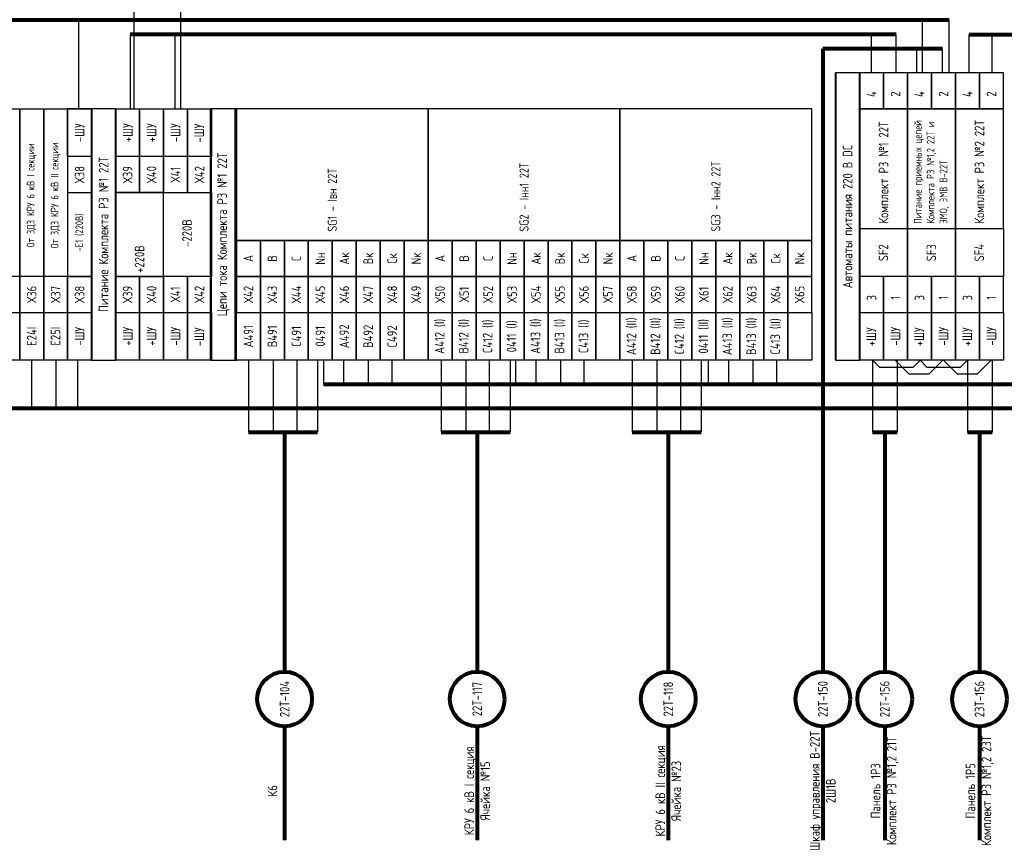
# Model space of a CAD drawing. Header units: millimetres. Extents: x 616 to 6446, y 2590 to 5711.
# Tile 44 of 50: x 5448 to 5653, y 3438 to 3611. Entities that reach past the tile are written whole.
import ezdxf

# ---------------------------------------------------------------- set-up
doc = ezdxf.new("R2010")
doc.units = ezdxf.units.MM
doc.styles.add('SIMPLEX', font='GOST.ttf', dxfattribs={"height": 5})

msp = doc.modelspace()

# ---------------------------------------------------------------- linework, layer by layer
for p, q in [((5471.93, 3592.83), (5471.93, 3614.83)), ((5481.69, 3592.83), (5481.69, 3614.83)), ((5635.23, 3600.33), (5635.23, 3605.33)), ((5640.55, 3600.33), (5640.55, 3605.33)), ((5463.08, 3592.83), (5463.08, 3582.83)), ((5463.08, 3592.83), (5463.08, 3582.83)), ((5463.08, 3592.83), (5463.08, 3582.83)), ((5463.08, 3592.83), (5463.08, 3582.83)), ((5463.08, 3592.83), (5463.08, 3582.83)), ((5463.08, 3592.83), (5463.08, 3582.83)), ((5463.08, 3592.83), (5463.08, 3582.83)), ((5463.08, 3592.83), (5463.08, 3582.83)), ((5618.28, 3592.83), (5618.28, 3582.83)), ((5618.28, 3592.83), (5618.28, 3582.83)), ((5618.28, 3592.83), (5618.28, 3582.83)), ((5618.28, 3592.83), (5618.28, 3582.83)), ((5618.28, 3592.83), (5618.28, 3582.83)), ((5618.28, 3592.83), (5618.28, 3582.83)), ((5618.28, 3592.83), (5618.28, 3582.83)), ((5618.28, 3592.83), (5618.28, 3582.83)), ((5468.08, 3540.33), (5468.08, 3550.33)), ((5468.08, 3540.33), (5468.08, 3550.33)), ((5495.81, 3540.33), (5495.81, 3525.33)), ((5500.95, 3540.33), (5500.95, 3525.33)), ((5505.87, 3540.33), (5505.87, 3525.33)), ((5510.23, 3540.33), (5510.23, 3525.33)), ((5535.98, 3540.33), (5535.98, 3525.33)), ((5541.12, 3540.33), (5541.12, 3525.33)), ((5546.04, 3540.33), (5546.04, 3525.33)), ((5550.4, 3540.33), (5550.4, 3525.33)), ((5575.84, 3540.33), (5575.84, 3525.33)), ((5580.98, 3540.33), (5580.98, 3525.33)), ((5585.9, 3540.33), (5585.9, 3525.33)), ((5590.26, 3540.33), (5590.26, 3525.33)), ((5625.99, 3540.33), (5627.43, 3538.89)), ((5625.99, 3540.33), (5625.99, 3525.33)), ((5627.43, 3538.89), (5634.45, 3538.89)), ((5630.72, 3540.33), (5633.55, 3537.5)), ((5631.13, 3540.33), (5631.13, 3525.33)), ((5634.45, 3538.89), (5635.88, 3540.33)), ((5635.88, 3540.33), (5637.31, 3538.89)), ((5637.31, 3538.89), (5644.33, 3538.89)), ((5637.81, 3537.5), (5640.64, 3540.33)), ((5640.79, 3540.33), (5643.62, 3537.5)), ((5644.33, 3538.89), (5645.76, 3540.33)), ((5645.76, 3540.33), (5645.76, 3525.33)), ((5647.88, 3537.5), (5650.71, 3540.33)), ((5650.9, 3540.33), (5650.9, 3525.33)), ((5633.55, 3537.5), (5637.81, 3537.5)), ((5643.62, 3537.5), (5647.88, 3537.5))]:
    msp.add_line(p, q)
at = {"color": 5, "lineweight": 80}
msp.add_line((5641.94, 3611.33), (5275.37, 3611.33), dxfattribs=at)
at = {"color": 5}
for p, q in [((5460.4, 3592.83), (5460.4, 3611.33)), ((5636.39, 3600.33), (5636.39, 3611.33)), ((5641.94, 3600.33), (5641.94, 3611.33))]:
    msp.add_line(p, q, dxfattribs=at)
at = {"color": 3, "lineweight": 80}
for p, q in [((5630.93, 3608.33), (5471.11, 3608.33)), ((5646.13, 3608.33), (5870.51, 3608.33)), ((5511.42, 3535.33), (5980.73, 3535.33))]:
    msp.add_line(p, q, dxfattribs=at)
at = {"color": 3}
for p, q in [((5471.11, 3608.33), (5471.11, 3592.83)), ((5480.54, 3592.83), (5480.54, 3608.33)), ((5625.78, 3600.33), (5625.78, 3608.33)), ((5630.93, 3600.33), (5630.93, 3608.33)), ((5646.13, 3600.33), (5646.13, 3608.33)), ((5650.94, 3600.33), (5650.94, 3608.33)), ((5511.42, 3540.33), (5511.42, 3535.33)), ((5515.65, 3540.33), (5515.65, 3535.33)), ((5520.78, 3540.33), (5520.78, 3535.33)), ((5525.68, 3540.33), (5525.68, 3535.33)), ((5551.53, 3540.33), (5551.53, 3535.33)), ((5555.75, 3540.33), (5555.75, 3535.33)), ((5560.88, 3540.33), (5560.88, 3535.33)), ((5565.78, 3540.33), (5565.78, 3535.33)), ((5591.67, 3540.33), (5591.67, 3535.33)), ((5595.9, 3540.33), (5595.9, 3535.33)), ((5601.02, 3540.33), (5601.02, 3535.33)), ((5605.92, 3540.33), (5605.92, 3535.33))]:
    msp.add_line(p, q, dxfattribs=at)
at = {"lineweight": 80}
for p, q in [((5640.55, 3605.33), (5615.61, 3605.33)), ((5615.61, 3605.33), (5615.61, 3475.32)), ((5495.81, 3525.33), (5510.23, 3525.33)), ((5503.34, 3525.33), (5503.34, 3475.32)), ((5535.98, 3525.33), (5550.4, 3525.33)), ((5543.51, 3525.33), (5543.51, 3475.32)), ((5575.84, 3525.33), (5590.26, 3525.33)), ((5583.37, 3525.33), (5583.37, 3475.32)), ((5625.99, 3525.33), (5631.13, 3525.33)), ((5628.52, 3525.33), (5628.52, 3475.32)), ((5645.76, 3525.33), (5650.9, 3525.33)), ((5648.29, 3525.33), (5648.29, 3475.32)), ((5503.34, 3463.92), (5503.34, 3440.17)), ((5543.51, 3463.92), (5543.51, 3440.17)), ((5583.37, 3463.92), (5583.37, 3440.17)), ((5615.61, 3463.92), (5615.61, 3440.17)), ((5628.52, 3463.92), (5628.52, 3440.17)), ((5648.29, 3463.92), (5648.29, 3440.17))]:
    msp.add_line(p, q, dxfattribs=at)
at = {"color": 55, "true_color": 0x999b37}
for p, q in [((5450.55, 3540.33), (5450.55, 3530.33)), ((5455.59, 3540.33), (5455.59, 3530.33)), ((5460.16, 3540.33), (5460.16, 3530.33))]:
    msp.add_line(p, q, dxfattribs=at)
at = {"color": 55, "lineweight": 80, "true_color": 0x999b37}
msp.add_line((5280.65, 3530.33), (5851.72, 3530.33), dxfattribs=at)
at = {"const_width": 0.4}
for points in [[(5618.28, 3540.33), (5618.28, 3600.33)], [(5623.28, 3600.33), (5623.28, 3540.33)], [(5463.08, 3540.33), (5463.08, 3592.83)], [(5463.08, 3540.33), (5463.08, 3592.83)], [(5463.08, 3540.33), (5463.08, 3592.83)], [(5468.08, 3540.33), (5468.08, 3592.83)], [(5468.08, 3592.83), (5468.08, 3540.33)], [(5487.88, 3540.33), (5487.88, 3592.83)], [(5487.88, 3540.33), (5487.88, 3592.83)], [(5487.88, 3540.33), (5487.88, 3592.83)], [(5493.08, 3592.83), (5493.08, 3540.33)], [(5618.28, 3540.33), (5618.28, 3592.83)], [(5618.28, 3540.33), (5618.28, 3592.83)], [(5623.28, 3540.33), (5623.28, 3592.83)]]:
    msp.add_lwpolyline(points, dxfattribs=at)
for points in [[(5623.28, 3540.33), (5623.28, 3600.33), (5618.28, 3600.33), (5618.28, 3540.33)], [(5628.28, 3592.83), (5628.28, 3600.33), (5623.28, 3600.33), (5623.28, 3592.83)], [(5633.28, 3592.83), (5633.28, 3600.33), (5628.28, 3600.33), (5628.28, 3592.83)], [(5638.28, 3592.83), (5638.28, 3600.33), (5633.28, 3600.33), (5633.28, 3592.83)], [(5643.28, 3592.83), (5643.28, 3600.33), (5638.28, 3600.33), (5638.28, 3592.83)], [(5648.28, 3592.83), (5648.28, 3600.33), (5643.28, 3600.33), (5643.28, 3592.83)], [(5653.28, 3592.83), (5653.28, 3600.33), (5648.28, 3600.33), (5648.28, 3592.83)], [(5448.08, 3592.83), (5448.08, 3557.83), (5443.08, 3557.83), (5443.08, 3592.83)], [(5453.08, 3592.83), (5453.08, 3557.83), (5448.08, 3557.83), (5448.08, 3592.83)], [(5458.08, 3592.83), (5458.08, 3557.83), (5453.08, 3557.83), (5453.08, 3592.83)], [(5463.08, 3557.83), (5463.08, 3592.83), (5458.08, 3592.83), (5458.08, 3557.83)], [(5463.08, 3592.83), (5463.08, 3582.83), (5458.08, 3582.83), (5458.08, 3592.83)], [(5468.08, 3540.33), (5468.08, 3592.83), (5463.08, 3592.83), (5463.08, 3540.33)], [(5473.08, 3592.83), (5473.08, 3582.83), (5468.08, 3582.83), (5468.08, 3592.83)], [(5478.08, 3592.83), (5478.08, 3582.83), (5473.08, 3582.83), (5473.08, 3592.83)], [(5483.08, 3592.83), (5483.08, 3582.83), (5478.08, 3582.83), (5478.08, 3592.83)], [(5488.08, 3592.83), (5488.08, 3582.83), (5483.08, 3582.83), (5483.08, 3592.83)], [(5493.28, 3540.33), (5493.28, 3592.83), (5487.88, 3592.83), (5487.88, 3540.33)], [(5533.28, 3565.33), (5533.28, 3592.83), (5493.28, 3592.83), (5493.28, 3565.33)], [(5573.28, 3565.33), (5573.28, 3592.83), (5533.28, 3592.83), (5533.28, 3565.33)], [(5613.28, 3565.33), (5613.28, 3592.83), (5573.28, 3592.83), (5573.28, 3565.33)], [(5633.28, 3567.83), (5633.28, 3592.83), (5623.28, 3592.83), (5623.28, 3567.83)], [(5643.28, 3567.83), (5643.28, 3592.83), (5633.28, 3592.83), (5633.28, 3567.83)], [(5653.28, 3567.83), (5653.28, 3592.83), (5643.28, 3592.83), (5643.28, 3567.83)], [(5463.08, 3575.33), (5463.08, 3582.83), (5458.08, 3582.83), (5458.08, 3575.33)], [(5473.08, 3575.33), (5473.08, 3582.83), (5468.08, 3582.83), (5468.08, 3575.33)], [(5478.08, 3575.33), (5478.08, 3582.83), (5473.08, 3582.83), (5473.08, 3575.33)], [(5483.08, 3575.33), (5483.08, 3582.83), (5478.08, 3582.83), (5478.08, 3575.33)], [(5488.08, 3575.33), (5488.08, 3582.83), (5483.08, 3582.83), (5483.08, 3575.33)], [(5478.08, 3557.83), (5478.08, 3575.33), (5468.08, 3575.33), (5468.08, 3557.83)], [(5488.08, 3575.33), (5488.08, 3557.83), (5478.08, 3557.83), (5478.08, 3575.33)], [(5633.28, 3567.83), (5633.28, 3557.83), (5623.28, 3557.83), (5623.28, 3567.83)], [(5643.28, 3567.83), (5643.28, 3557.83), (5633.28, 3557.83), (5633.28, 3567.83)], [(5653.28, 3567.83), (5653.28, 3557.83), (5643.28, 3557.83), (5643.28, 3567.83)], [(5498.28, 3557.83), (5498.28, 3565.33), (5493.28, 3565.33), (5493.28, 3557.83)], [(5503.28, 3557.83), (5503.28, 3565.33), (5498.28, 3565.33), (5498.28, 3557.83)], [(5508.28, 3557.83), (5508.28, 3565.33), (5503.28, 3565.33), (5503.28, 3557.83)], [(5513.28, 3557.83), (5513.28, 3565.33), (5508.28, 3565.33), (5508.28, 3557.83)], [(5518.28, 3557.83), (5518.28, 3565.33), (5513.28, 3565.33), (5513.28, 3557.83)], [(5523.28, 3557.83), (5523.28, 3565.33), (5518.28, 3565.33), (5518.28, 3557.83)], [(5528.28, 3557.83), (5528.28, 3565.33), (5523.28, 3565.33), (5523.28, 3557.83)], [(5533.28, 3557.83), (5533.28, 3565.33), (5528.28, 3565.33), (5528.28, 3557.83)], [(5538.28, 3557.83), (5538.28, 3565.33), (5533.28, 3565.33), (5533.28, 3557.83)], [(5543.28, 3557.83), (5543.28, 3565.33), (5538.28, 3565.33), (5538.28, 3557.83)], [(5548.28, 3557.83), (5548.28, 3565.33), (5543.28, 3565.33), (5543.28, 3557.83)], [(5553.28, 3557.83), (5553.28, 3565.33), (5548.28, 3565.33), (5548.28, 3557.83)], [(5558.28, 3557.83), (5558.28, 3565.33), (5553.28, 3565.33), (5553.28, 3557.83)], [(5563.28, 3557.83), (5563.28, 3565.33), (5558.28, 3565.33), (5558.28, 3557.83)], [(5568.28, 3557.83), (5568.28, 3565.33), (5563.28, 3565.33), (5563.28, 3557.83)], [(5573.28, 3557.83), (5573.28, 3565.33), (5568.28, 3565.33), (5568.28, 3557.83)], [(5578.28, 3557.83), (5578.28, 3565.33), (5573.28, 3565.33), (5573.28, 3557.83)], [(5583.28, 3557.83), (5583.28, 3565.33), (5578.28, 3565.33), (5578.28, 3557.83)], [(5588.28, 3557.83), (5588.28, 3565.33), (5583.28, 3565.33), (5583.28, 3557.83)], [(5593.28, 3557.83), (5593.28, 3565.33), (5588.28, 3565.33), (5588.28, 3557.83)], [(5598.28, 3557.83), (5598.28, 3565.33), (5593.28, 3565.33), (5593.28, 3557.83)], [(5603.28, 3557.83), (5603.28, 3565.33), (5598.28, 3565.33), (5598.28, 3557.83)], [(5608.28, 3557.83), (5608.28, 3565.33), (5603.28, 3565.33), (5603.28, 3557.83)], [(5613.28, 3557.83), (5613.28, 3565.33), (5608.28, 3565.33), (5608.28, 3557.83)], [(5448.08, 3550.33), (5448.08, 3557.83), (5443.08, 3557.83), (5443.08, 3550.33)], [(5453.08, 3550.33), (5453.08, 3557.83), (5448.08, 3557.83), (5448.08, 3550.33)], [(5458.08, 3550.33), (5458.08, 3557.83), (5453.08, 3557.83), (5453.08, 3550.33)], [(5463.08, 3550.33), (5463.08, 3557.83), (5458.08, 3557.83), (5458.08, 3550.33)], [(5473.08, 3550.33), (5473.08, 3557.83), (5468.08, 3557.83), (5468.08, 3550.33)], [(5478.08, 3550.33), (5478.08, 3557.83), (5473.08, 3557.83), (5473.08, 3550.33)], [(5483.08, 3550.33), (5483.08, 3557.83), (5478.08, 3557.83), (5478.08, 3550.33)], [(5488.08, 3550.33), (5488.08, 3557.83), (5483.08, 3557.83), (5483.08, 3550.33)], [(5498.28, 3550.33), (5498.28, 3557.83), (5493.28, 3557.83), (5493.28, 3550.33)], [(5503.28, 3550.33), (5503.28, 3557.83), (5498.28, 3557.83), (5498.28, 3550.33)], [(5508.28, 3550.33), (5508.28, 3557.83), (5503.28, 3557.83), (5503.28, 3550.33)], [(5513.28, 3550.33), (5513.28, 3557.83), (5508.28, 3557.83), (5508.28, 3550.33)], [(5518.28, 3550.33), (5518.28, 3557.83), (5513.28, 3557.83), (5513.28, 3550.33)], [(5523.28, 3550.33), (5523.28, 3557.83), (5518.28, 3557.83), (5518.28, 3550.33)], [(5528.28, 3550.33), (5528.28, 3557.83), (5523.28, 3557.83), (5523.28, 3550.33)], [(5533.28, 3550.33), (5533.28, 3557.83), (5528.28, 3557.83), (5528.28, 3550.33)], [(5538.28, 3550.33), (5538.28, 3557.83), (5533.28, 3557.83), (5533.28, 3550.33)], [(5543.28, 3550.33), (5543.28, 3557.83), (5538.28, 3557.83), (5538.28, 3550.33)], [(5548.28, 3550.33), (5548.28, 3557.83), (5543.28, 3557.83), (5543.28, 3550.33)], [(5553.28, 3550.33), (5553.28, 3557.83), (5548.28, 3557.83), (5548.28, 3550.33)], [(5558.28, 3550.33), (5558.28, 3557.83), (5553.28, 3557.83), (5553.28, 3550.33)], [(5563.28, 3550.33), (5563.28, 3557.83), (5558.28, 3557.83), (5558.28, 3550.33)], [(5568.28, 3550.33), (5568.28, 3557.83), (5563.28, 3557.83), (5563.28, 3550.33)], [(5573.28, 3550.33), (5573.28, 3557.83), (5568.28, 3557.83), (5568.28, 3550.33)], [(5578.28, 3550.33), (5578.28, 3557.83), (5573.28, 3557.83), (5573.28, 3550.33)], [(5583.28, 3550.33), (5583.28, 3557.83), (5578.28, 3557.83), (5578.28, 3550.33)], [(5588.28, 3550.33), (5588.28, 3557.83), (5583.28, 3557.83), (5583.28, 3550.33)], [(5593.28, 3550.33), (5593.28, 3557.83), (5588.28, 3557.83), (5588.28, 3550.33)], [(5598.28, 3550.33), (5598.28, 3557.83), (5593.28, 3557.83), (5593.28, 3550.33)], [(5603.28, 3550.33), (5603.28, 3557.83), (5598.28, 3557.83), (5598.28, 3550.33)], [(5608.28, 3550.33), (5608.28, 3557.83), (5603.28, 3557.83), (5603.28, 3550.33)], [(5613.28, 3550.33), (5613.28, 3557.83), (5608.28, 3557.83), (5608.28, 3550.33)], [(5628.28, 3550.33), (5628.28, 3557.83), (5623.28, 3557.83), (5623.28, 3550.33)], [(5633.28, 3550.33), (5633.28, 3557.83), (5628.28, 3557.83), (5628.28, 3550.33)], [(5638.28, 3550.33), (5638.28, 3557.83), (5633.28, 3557.83), (5633.28, 3550.33)], [(5643.28, 3550.33), (5643.28, 3557.83), (5638.28, 3557.83), (5638.28, 3550.33)], [(5648.28, 3550.33), (5648.28, 3557.83), (5643.28, 3557.83), (5643.28, 3550.33)], [(5653.28, 3550.33), (5653.28, 3557.83), (5648.28, 3557.83), (5648.28, 3550.33)], [(5448.08, 3550.33), (5448.08, 3540.33), (5443.08, 3540.33), (5443.08, 3550.33)], [(5453.08, 3550.33), (5453.08, 3540.33), (5448.08, 3540.33), (5448.08, 3550.33)], [(5458.08, 3550.33), (5458.08, 3540.33), (5453.08, 3540.33), (5453.08, 3550.33)], [(5463.08, 3550.33), (5463.08, 3540.33), (5458.08, 3540.33), (5458.08, 3550.33)], [(5473.08, 3550.33), (5473.08, 3540.33), (5468.08, 3540.33), (5468.08, 3550.33)], [(5478.08, 3550.33), (5478.08, 3540.33), (5473.08, 3540.33), (5473.08, 3550.33)], [(5483.08, 3550.33), (5483.08, 3540.33), (5478.08, 3540.33), (5478.08, 3550.33)], [(5488.08, 3550.33), (5488.08, 3540.33), (5483.08, 3540.33), (5483.08, 3550.33)], [(5498.28, 3550.33), (5498.28, 3540.33), (5493.28, 3540.33), (5493.28, 3550.33)], [(5503.28, 3550.33), (5503.28, 3540.33), (5498.28, 3540.33), (5498.28, 3550.33)], [(5508.28, 3550.33), (5508.28, 3540.33), (5503.28, 3540.33), (5503.28, 3550.33)], [(5513.28, 3550.33), (5513.28, 3540.33), (5508.28, 3540.33), (5508.28, 3550.33)], [(5518.28, 3550.33), (5518.28, 3540.33), (5513.28, 3540.33), (5513.28, 3550.33)], [(5523.28, 3550.33), (5523.28, 3540.33), (5518.28, 3540.33), (5518.28, 3550.33)], [(5528.28, 3550.33), (5528.28, 3540.33), (5523.28, 3540.33), (5523.28, 3550.33)], [(5533.28, 3550.33), (5533.28, 3540.33), (5528.28, 3540.33), (5528.28, 3550.33)], [(5538.28, 3550.33), (5538.28, 3540.33), (5533.28, 3540.33), (5533.28, 3550.33)], [(5543.28, 3550.33), (5543.28, 3540.33), (5538.28, 3540.33), (5538.28, 3550.33)], [(5548.28, 3550.33), (5548.28, 3540.33), (5543.28, 3540.33), (5543.28, 3550.33)], [(5553.28, 3550.33), (5553.28, 3540.33), (5548.28, 3540.33), (5548.28, 3550.33)], [(5558.28, 3550.33), (5558.28, 3540.33), (5553.28, 3540.33), (5553.28, 3550.33)], [(5563.28, 3550.33), (5563.28, 3540.33), (5558.28, 3540.33), (5558.28, 3550.33)], [(5568.28, 3550.33), (5568.28, 3540.33), (5563.28, 3540.33), (5563.28, 3550.33)], [(5573.28, 3550.33), (5573.28, 3540.33), (5568.28, 3540.33), (5568.28, 3550.33)], [(5578.28, 3550.33), (5578.28, 3540.33), (5573.28, 3540.33), (5573.28, 3550.33)], [(5583.28, 3550.33), (5583.28, 3540.33), (5578.28, 3540.33), (5578.28, 3550.33)], [(5588.28, 3550.33), (5588.28, 3540.33), (5583.28, 3540.33), (5583.28, 3550.33)], [(5593.28, 3550.33), (5593.28, 3540.33), (5588.28, 3540.33), (5588.28, 3550.33)], [(5598.28, 3550.33), (5598.28, 3540.33), (5593.28, 3540.33), (5593.28, 3550.33)], [(5603.28, 3550.33), (5603.28, 3540.33), (5598.28, 3540.33), (5598.28, 3550.33)], [(5608.28, 3550.33), (5608.28, 3540.33), (5603.28, 3540.33), (5603.28, 3550.33)], [(5613.28, 3550.33), (5613.28, 3540.33), (5608.28, 3540.33), (5608.28, 3550.33)], [(5628.28, 3550.33), (5628.28, 3540.33), (5623.28, 3540.33), (5623.28, 3550.33)], [(5633.28, 3550.33), (5633.28, 3540.33), (5628.28, 3540.33), (5628.28, 3550.33)], [(5638.28, 3550.33), (5638.28, 3540.33), (5633.28, 3540.33), (5633.28, 3550.33)], [(5643.28, 3550.33), (5643.28, 3540.33), (5638.28, 3540.33), (5638.28, 3550.33)], [(5648.28, 3550.33), (5648.28, 3540.33), (5643.28, 3540.33), (5643.28, 3550.33)], [(5653.28, 3550.33), (5653.28, 3540.33), (5648.28, 3540.33), (5648.28, 3550.33)]]:
    msp.add_lwpolyline(points, close=True)
at = {"lineweight": 80}
for centre in [(5503.34, 3469.62), (5543.51, 3469.62), (5583.37, 3469.62), (5615.61, 3469.62), (5628.52, 3469.62), (5648.29, 3469.62)]:
    msp.add_circle(centre, 5.7, dxfattribs=at)

# ---------------------------------------------------------------- texts
at = {"rotation": 90, "style": 'SIMPLEX'}
for s, insert, char_height, width, attachment_point in [('4', (5625.78, 3595.88), 2, 6.1001, 5), ('2{\\fArial|b0|i0|c204|p34; }', (5630.78, 3595.88), 2, 6.1001, 5), ('4', (5635.78, 3595.88), 2, 6.1001, 5), ('2{\\fArial|b0|i0|c204|p34; }', (5640.78, 3595.88), 2, 6.1001, 5), ('4', (5645.78, 3595.88), 2, 6.1001, 5), ('2{\\fArial|b0|i0|c204|p34; }', (5650.78, 3595.88), 2, 6.1001, 5), ('-ШУ', (5460.58, 3587.83), 2, 10, 5), ('+ШУ', (5470.64, 3587.83), 2, 10, 5), ('+ШУ', (5475.58, 3587.83), 2, 10, 5), ('-ШУ', (5480.58, 3587.83), 2, 10, 5), ('-ШУ', (5485.5, 3587.74), 2, 10, 5), ('Комплект РЗ №1 22Т', (5628.28, 3568.84), 2, 23.9883, 4), ('Питание приемных цепей Комплекта РЗ №1,2 22Т и ЭМО, ЭМВ В-22Т', (5638.28, 3568.84), 1.6, 23.9883, 4), ('Комплект РЗ №2 22Т', (5648.28, 3568.84), 2, 23.9883, 4), ('Автоматы питания 220 В DC', (5620.78, 3570.33), 2, 60, 5), ('От ЗДЗ КРУ 6 кВ I секции', (5450.58, 3574.74), 1.6, 32.6018, 5), ('От ЗДЗ КРУ 6 кВ II секции', (5455.58, 3574.74), 1.6, 32.6018, 5), ('Питание Комплекта РЗ №1 22Т', (5465.58, 3566.58), 2, 52.5, 5), ('Цепи тока Комплекта РЗ №1 22Т', (5490.58, 3566.58), 2, 52.5, 5), ('SG2 - Iнн1 22Т', (5553.28, 3567.19), 1.9, 25.6323, 4), ('SG3 - Iнн2 22Т', (5593.28, 3567.19), 1.9, 25.6323, 4), ('SG1 - Iвн 22Т', (5513.28, 3567.19), 1.9, 25.6323, 4), ('Х38', (5460.58, 3579.08), 2, 7.5, 5), ('Х39{\\fArial|b0|i0|c204|p34; }', (5470.58, 3579.08), 2, 7.5, 5), ('Х40', (5475.58, 3579.08), 2, 7.5, 5), ('Х41', (5480.58, 3579.08), 2, 7.5, 5), ('Х42{\\fArial|b0|i0|c204|p34; }', (5485.58, 3579.08), 2, 7.5, 5), ('-E1 (220В)', (5460.58, 3566.99), 1.6, 16.6773, 5), ('-220В', (5482.98, 3566.88), 2, 16.8813, 5), ('+220В', (5473.08, 3558.57), 2, 16.7592, 4), ('SF2', (5628.24, 3562.78), 2, 9.9114, 5), ('SF3', (5638.24, 3562.78), 2, 9.9114, 5), ('SF4', (5648.24, 3562.78), 2, 9.9114, 5), ('А', (5495.78, 3561.58), 2, 7.5, 5), ('В', (5500.78, 3561.58), 2, 7.5, 5), ('С', (5505.78, 3561.58), 2, 7.5, 5), ('Nн', (5510.78, 3561.58), 2, 7.5, 5), ('Ак', (5515.78, 3561.58), 2, 7.5, 5), ('Вк', (5520.78, 3561.58), 2, 7.5, 5), ('Ск', (5525.78, 3561.58), 2, 7.5, 5), ('Nк', (5530.78, 3561.58), 2, 7.5, 5), ('А', (5535.78, 3561.58), 2, 7.5, 5), ('В', (5540.78, 3561.58), 2, 7.5, 5), ('С', (5545.78, 3561.58), 2, 7.5, 5), ('Nн', (5550.78, 3561.58), 2, 7.5, 5), ('Ак', (5555.78, 3561.58), 2, 7.5, 5), ('Вк', (5560.78, 3561.58), 2, 7.5, 5), ('Ск', (5565.78, 3561.58), 2, 7.5, 5), ('Nк', (5570.78, 3561.58), 2, 7.5, 5), ('А', (5575.78, 3561.58), 2, 7.5, 5), ('В', (5580.78, 3561.58), 2, 7.5, 5), ('С', (5585.78, 3561.58), 2, 7.5, 5), ('Nн', (5590.78, 3561.58), 2, 7.5, 5), ('Ак', (5595.78, 3561.58), 2, 7.5, 5), ('Вк', (5600.78, 3561.58), 2, 7.5, 5), ('Ск', (5605.78, 3561.58), 2, 7.5, 5), ('Nк', (5610.78, 3561.58), 2, 7.5, 5), ('Х36{\\fArial|b0|i0|c204|p34; }', (5450.58, 3554.08), 2, 7.5, 5), ('Х37', (5455.58, 3554.08), 2, 7.5, 5), ('Х38', (5460.58, 3554.08), 2, 7.5, 5), ('Х39{\\fArial|b0|i0|c204|p34; }', (5470.58, 3554.08), 2, 7.5, 5), ('Х40', (5475.58, 3554.08), 2, 7.5, 5), ('Х41', (5480.58, 3554.08), 2, 7.5, 5), ('Х42{\\fArial|b0|i0|c204|p34; }', (5485.58, 3554.08), 2, 7.5, 5), ('Х42', (5495.78, 3554.08), 2, 7.5, 5), ('Х43', (5500.78, 3554.08), 2, 7.5, 5), ('Х44', (5505.78, 3554.08), 2, 7.5, 5), ('Х45', (5510.78, 3554.08), 2, 7.5, 5), ('Х46', (5515.78, 3554.08), 2, 7.5, 5), ('Х47', (5520.78, 3554.08), 2, 7.5, 5), ('Х48', (5525.78, 3554.08), 2, 7.5, 5), ('Х49', (5530.78, 3554.08), 2, 7.5, 5), ('Х50', (5535.78, 3554.08), 2, 7.5, 5), ('Х51', (5540.78, 3554.08), 2, 7.5, 5), ('Х52', (5545.78, 3554.08), 2, 7.5, 5), ('Х53', (5550.78, 3554.08), 2, 7.5, 5), ('Х54', (5555.78, 3554.08), 2, 7.5, 5), ('Х55', (5560.78, 3554.08), 2, 7.5, 5), ('Х56', (5565.78, 3554.08), 2, 7.5, 5), ('Х57', (5570.78, 3554.08), 2, 7.5, 5), ('Х58', (5575.78, 3554.08), 2, 7.5, 5), ('Х59', (5580.78, 3554.08), 2, 7.5, 5), ('Х60', (5585.78, 3554.08), 2, 7.5, 5), ('Х61', (5590.78, 3554.08), 2, 7.5, 5), ('Х62', (5595.78, 3554.08), 2, 7.5, 5), ('Х63', (5600.78, 3554.08), 2, 7.5, 5), ('Х64', (5605.78, 3554.08), 2, 7.5, 5), ('Х65', (5610.78, 3554.08), 2, 7.5, 5), ('3', (5625.78, 3553.38), 2, 6.1001, 5), ('1{\\fArial|b0|i0|c204|p34; }', (5630.78, 3553.38), 2, 6.1001, 5), ('3', (5635.78, 3553.38), 2, 6.1001, 5), ('1{\\fArial|b0|i0|c204|p34; }', (5640.78, 3553.38), 2, 6.1001, 5), ('3', (5645.78, 3553.38), 2, 6.1001, 5), ('1{\\fArial|b0|i0|c204|p34; }', (5650.78, 3553.38), 2, 6.1001, 5), ('А412 (I)', (5535.78, 3545.33), 2, 10, 5), ('В412 (I)', (5540.78, 3545.33), 2, 10, 5), ('С412 (I)', (5545.78, 3545.33), 2, 10, 5), ('0411 (I)', (5550.78, 3545.33), 2, 10, 5), ('А413 (I)', (5555.78, 3545.33), 2, 10, 5), ('В413 (I)', (5560.78, 3545.33), 2, 10, 5), ('С413 (I)', (5565.78, 3545.33), 2, 10, 5), ('E24I', (5450.58, 3545.33), 2, 10, 5), ('E25I', (5455.55, 3545.36), 2, 10, 5), ('-ШУ', (5460.58, 3545.33), 2, 10, 5), ('+ШУ', (5470.64, 3545.33), 2, 10, 5), ('+ШУ', (5475.58, 3545.33), 2, 10, 5), ('-ШУ', (5480.58, 3545.33), 2, 10, 5), ('-ШУ', (5485.5, 3545.24), 2, 10, 5), ('А491', (5495.78, 3545.33), 2, 10, 5), ('В491', (5500.78, 3545.33), 2, 10, 5), ('С491', (5505.78, 3545.33), 2, 10, 5), ('0491', (5510.78, 3545.33), 2, 10, 5), ('А492', (5515.78, 3545.33), 2, 10, 5), ('В492', (5520.78, 3545.33), 2, 10, 5), ('С492', (5525.78, 3545.33), 2, 10, 5), ('А412 (II)', (5575.78, 3545.33), 2, 10, 5), ('В412 (II)', (5580.78, 3545.33), 2, 10, 5), ('С412 (II)', (5585.78, 3545.33), 2, 10, 5), ('0411 (II)', (5590.78, 3545.33), 2, 10, 5), ('А413 (II)', (5595.78, 3545.33), 2, 10, 5), ('В413 (II)', (5600.78, 3545.33), 2, 10, 5), ('С413 (II)', (5605.78, 3545.33), 2, 10, 5), ('+ШУ', (5625.7, 3545.24), 2, 10, 5), ('-ШУ', (5630.78, 3545.33), 2, 10, 5), ('+ШУ', (5635.7, 3545.24), 2, 10, 5), ('-ШУ', (5640.78, 3545.33), 2, 10, 5), ('+ШУ', (5645.7, 3545.24), 2, 10, 5), ('-ШУ', (5650.78, 3545.33), 2, 10, 5), ('22Т-104', (5503.34, 3469.62), 2, 9.9109, 5), ('22Т-117', (5543.51, 3469.62), 2, 9.9109, 5), ('22Т-118', (5583.37, 3469.62), 2, 9.9109, 5), ('22Т-150', (5615.61, 3469.62), 2, 9.9109, 5), ('22Т-156', (5628.52, 3469.62), 2, 9.9109, 5), ('23Т-156', (5648.29, 3469.62), 2, 9.9109, 5), ('КРУ 6 кВ I секция\\PЯчейка №15', (5543.51, 3450.46), 2, 25.4866, 5), ('КРУ 6 кВ II секция\\PЯчейка №23', (5583.37, 3450.46), 2, 25.4866, 5), ('Шкаф управления В-22Т\\P2Ш1В', (5615.61, 3450.46), 2, 25.4866, 5), ('Панель 1Р3\\PКомплект РЗ №1,2 21Т', (5628.52, 3450.46), 2, 25.4866, 5), ('Панель 1Р5\\PКомплект РЗ №1,2 23Т', (5648.29, 3450.46), 2, 25.4866, 5), ('К6', (5500.82, 3450.46), 2, 25.4866, 5)]:
    msp.add_mtext(s, dxfattribs=dict(at, insert=insert, char_height=char_height, width=width, attachment_point=attachment_point))

doc.saveas('drawing.dxf')
